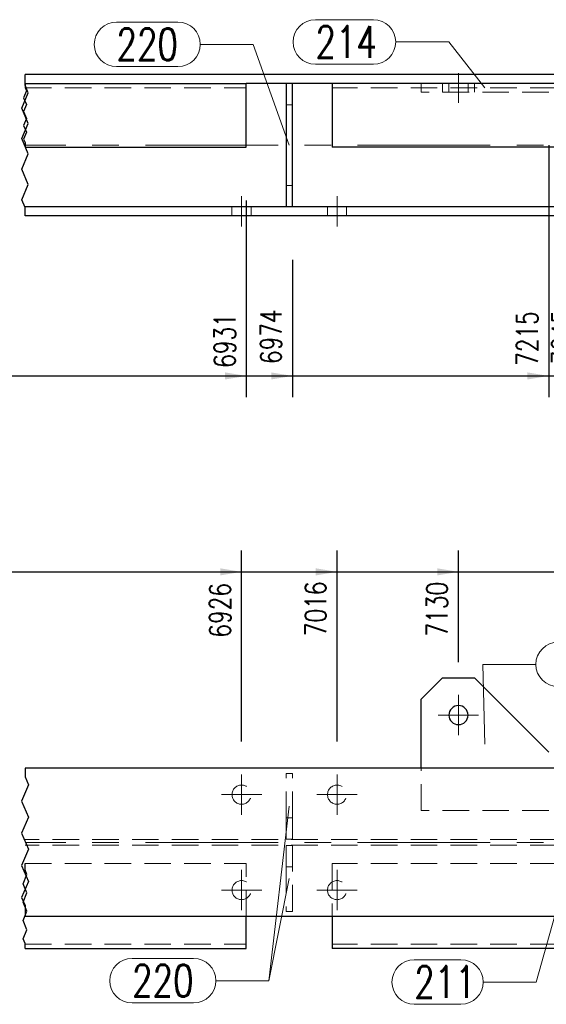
# Model space of a CAD drawing. Header units: millimetres. Extents: x -144 to 709, y 12312 to 12982.
# Tile 22 of 57: x 171 to 220, y 12557 to 12650. Entities that reach past the tile are written whole.
import ezdxf

# ---------------------------------------------------------------- set-up
doc = ezdxf.new("R2010")
doc.units = ezdxf.units.MM
doc.header["$LTSCALE"] = 10
doc.linetypes.add('HIDDEN', pattern=[0.375, 0.25, -0.125])
doc.linetypes.add('MITTE', pattern=[2, 1.25, -0.25, 0.25, -0.25])
doc.layers.get('Defpoints').update_dxf_attribs({"color": 1})
for name, color, linetype, lineweight in [('PS_Bolt', 4, 'Continuous', 13), ('PS_DIM', 4, 'Continuous', 13), ('PS_Hidden', 2, 'HIDDEN', 9), ('PS_Mid', 5, 'MITTE', 15), ('PS_Pos', 1, 'Continuous', 15), ('PS_Shape', 161, 'Continuous', 30), ('PS_SOLID', 7, 'Continuous', 30)]:
    doc.layers.add(name, color=color, linetype=linetype, lineweight=lineweight)
doc.styles.add('simplex', font='simplex.shx', dxfattribs={"width": 0.75})
doc.dimstyles.new('1_10_GŁ_DS1-LS10', dxfattribs={"dimtxt": 2, "dimasz": 2, "dimexe": 2, "dimexo": 5, "dimgap": 1, "dimtad": 1, "dimjust": 4, "dimdec": 0, "dimlfac": 10, "dimtxsty": 'simplex', "dimblk1": 'NONE', "dimsah": 1, "dimcen": 2, "dimclrd": 256, "dimclre": 256, "dimclrt": 3, "dimadec": 1, "dimazin": 0, "dimtfac": 1, "dimtdec": 0, "dimtmove": 2, "dimatfit": 3, "dimfxl": 1, "dimarcsym": 0})

# ---------------------------------------------------------------- blocks, each defined once
blk = doc.blocks.new('*D104')
at = {"layer": 'Defpoints', "color": 0, "transparency": 16777216}
for p in [(191.906, 12637.556), (-62.639, 12631.106), (191.906, 12616.006)]:
    blk.add_point(p, dxfattribs=at)
at = {"layer": 'PS_DIM', "lineweight": -2, "transparency": 16777216}
for p, q in [((191.906, 12632.556), (191.906, 12614.006)), ((-62.639, 12626.106), (-62.639, 12614.006)), ((-62.639, 12616.006), (189.906, 12616.006))]:
    blk.add_line(p, q, dxfattribs=at)
at = {"layer": 'PS_DIM', "transparency": 16777216}
blk.add_solid([(189.906, 12616.339), (189.906, 12615.672), (191.906, 12616.006)], dxfattribs=at)
at = {"layer": 'PS_DIM', "color": 3, "transparency": 16777216, "insert": (189.886, 12619.347), "char_height": 2, "attachment_point": 5, "rotation": 90, "style": 'simplex'}
blk.add_mtext('6931', dxfattribs=at)
blk = doc.blocks.new('_None')
blk = doc.blocks.new('*D105')
at = {"layer": 'Defpoints', "color": 0, "transparency": 16777216}
for p in [(196.259, 12631.956), (-62.639, 12631.106), (196.259, 12616.006)]:
    blk.add_point(p, dxfattribs=at)
at = {"layer": 'PS_DIM', "lineweight": -2, "transparency": 16777216}
for p, q in [((-62.639, 12626.106), (-62.639, 12614.006)), ((196.259, 12626.956), (196.259, 12614.006)), ((-62.639, 12616.006), (194.259, 12616.006))]:
    blk.add_line(p, q, dxfattribs=at)
at = {"layer": 'PS_DIM', "transparency": 16777216}
blk.add_solid([(194.259, 12616.339), (194.259, 12615.672), (196.259, 12616.006)], dxfattribs=at)
at = {"layer": 'PS_DIM', "color": 3, "transparency": 16777216, "insert": (194.239, 12619.704), "char_height": 2, "attachment_point": 5, "rotation": 90, "style": 'simplex'}
blk.add_mtext('6974', dxfattribs=at)
blk = doc.blocks.new('*D106')
at = {"layer": 'Defpoints', "color": 0, "transparency": 16777216}
for p in [(220.397, 12642.756), (-62.639, 12631.106), (220.397, 12616.006)]:
    blk.add_point(p, dxfattribs=at)
at = {"layer": 'PS_DIM', "lineweight": -2, "transparency": 16777216}
for p, q in [((220.397, 12637.756), (220.397, 12614.006)), ((-62.639, 12626.106), (-62.639, 12614.006)), ((-62.639, 12616.006), (218.397, 12616.006))]:
    blk.add_line(p, q, dxfattribs=at)
at = {"layer": 'PS_DIM', "transparency": 16777216}
blk.add_solid([(218.397, 12616.339), (218.397, 12615.672), (220.397, 12616.006)], dxfattribs=at)
at = {"layer": 'PS_DIM', "color": 3, "transparency": 16777216, "insert": (218.377, 12619.526), "char_height": 2, "attachment_point": 5, "rotation": 90, "style": 'simplex'}
blk.add_mtext('7215', dxfattribs=at)
blk = doc.blocks.new('*D107')
at = {"layer": 'Defpoints', "color": 0, "transparency": 16777216}
for p in [(223.397, 12644.406), (-62.639, 12631.106), (223.397, 12616.006)]:
    blk.add_point(p, dxfattribs=at)
at = {"layer": 'PS_DIM', "lineweight": -2, "transparency": 16777216}
for p, q in [((223.397, 12639.406), (223.397, 12614.006)), ((-62.639, 12626.106), (-62.639, 12614.006)), ((-62.639, 12616.006), (221.397, 12616.006))]:
    blk.add_line(p, q, dxfattribs=at)
at = {"layer": 'PS_DIM', "transparency": 16777216}
blk.add_solid([(221.397, 12616.339), (221.397, 12615.672), (223.397, 12616.006)], dxfattribs=at)
at = {"layer": 'PS_DIM', "color": 3, "transparency": 16777216, "insert": (221.706, 12619.669), "char_height": 2, "attachment_point": 5, "rotation": 90, "style": 'simplex'}
blk.add_mtext('7245', dxfattribs=at)
blk = doc.blocks.new('*D108')
at = {"layer": 'Defpoints', "color": 0, "transparency": 16777216}
for p in [(231.397, 12644.406), (-62.639, 12631.106), (231.397, 12616.006)]:
    blk.add_point(p, dxfattribs=at)
at = {"layer": 'PS_DIM', "lineweight": -2, "transparency": 16777216}
for p, q in [((231.397, 12639.406), (231.397, 12614.006)), ((-62.639, 12626.106), (-62.639, 12614.006)), ((-62.639, 12616.006), (229.397, 12616.006))]:
    blk.add_line(p, q, dxfattribs=at)
at = {"layer": 'PS_DIM', "transparency": 16777216}
blk.add_solid([(229.397, 12616.339), (229.397, 12615.672), (231.397, 12616.006)], dxfattribs=at)
at = {"layer": 'PS_DIM', "color": 3, "transparency": 16777216, "insert": (229.377, 12619.669), "char_height": 2, "attachment_point": 5, "rotation": 90, "style": 'simplex'}
blk.add_mtext('7325', dxfattribs=at)
blk = doc.blocks.new('*D109')
at = {"layer": 'Defpoints', "color": 0, "transparency": 16777216}
for p in [(235.397, 12642.756), (-62.639, 12631.106), (235.397, 12616.006)]:
    blk.add_point(p, dxfattribs=at)
at = {"layer": 'PS_DIM', "lineweight": -2, "transparency": 16777216}
for p, q in [((235.397, 12637.756), (235.397, 12614.006)), ((-62.639, 12626.106), (-62.639, 12614.006)), ((-62.639, 12616.006), (233.397, 12616.006))]:
    blk.add_line(p, q, dxfattribs=at)
at = {"layer": 'PS_DIM', "transparency": 16777216}
blk.add_solid([(233.397, 12616.339), (233.397, 12615.672), (235.397, 12616.006)], dxfattribs=at)
at = {"layer": 'PS_DIM', "color": 3, "transparency": 16777216, "insert": (233.377, 12619.669), "char_height": 2, "attachment_point": 5, "rotation": 90, "style": 'simplex'}
blk.add_mtext('7365', dxfattribs=at)
blk = doc.blocks.new('*D110')
at = {"layer": 'Defpoints', "color": 0, "transparency": 16777216}
for p in [(276.397, 12644.406), (-62.639, 12631.106), (276.397, 12616.006)]:
    blk.add_point(p, dxfattribs=at)
at = {"layer": 'PS_DIM', "lineweight": -2, "transparency": 16777216}
for p, q in [((276.397, 12639.406), (276.397, 12614.006)), ((-62.639, 12626.106), (-62.639, 12614.006)), ((-62.639, 12616.006), (274.397, 12616.006))]:
    blk.add_line(p, q, dxfattribs=at)
at = {"layer": 'PS_DIM', "transparency": 16777216}
blk.add_solid([(274.397, 12616.339), (274.397, 12615.672), (276.397, 12616.006)], dxfattribs=at)
at = {"layer": 'PS_DIM', "color": 3, "transparency": 16777216, "insert": (274.377, 12619.669), "char_height": 2, "attachment_point": 5, "rotation": 90, "style": 'simplex'}
blk.add_mtext('9545', dxfattribs=at)
blk = doc.blocks.new('*D111')
at = {"layer": 'Defpoints', "color": 0, "transparency": 16777216}
for p in [(284.397, 12644.406), (-62.639, 12631.106), (284.397, 12616.006)]:
    blk.add_point(p, dxfattribs=at)
at = {"layer": 'PS_DIM', "lineweight": -2, "transparency": 16777216}
for p, q in [((284.397, 12639.406), (284.397, 12614.006)), ((-62.639, 12626.106), (-62.639, 12614.006)), ((-62.639, 12616.006), (282.397, 12616.006))]:
    blk.add_line(p, q, dxfattribs=at)
at = {"layer": 'PS_DIM', "transparency": 16777216}
blk.add_solid([(282.397, 12616.339), (282.397, 12615.672), (284.397, 12616.006)], dxfattribs=at)
at = {"layer": 'PS_DIM', "color": 3, "transparency": 16777216, "insert": (282.377, 12619.669), "char_height": 2, "attachment_point": 5, "rotation": 90, "style": 'simplex'}
blk.add_mtext('9625', dxfattribs=at)
blk = doc.blocks.new('*D112')
at = {"layer": 'Defpoints', "color": 0, "transparency": 16777216}
for p in [(336.397, 12642.756), (-62.639, 12631.106), (336.397, 12616.006)]:
    blk.add_point(p, dxfattribs=at)
at = {"layer": 'PS_DIM', "lineweight": -2, "transparency": 16777216}
for p, q in [((336.397, 12637.756), (336.397, 12614.006)), ((-62.639, 12626.106), (-62.639, 12614.006)), ((-62.639, 12616.006), (334.397, 12616.006))]:
    blk.add_line(p, q, dxfattribs=at)
at = {"layer": 'PS_DIM', "transparency": 16777216}
blk.add_solid([(334.397, 12616.339), (334.397, 12615.672), (336.397, 12616.006)], dxfattribs=at)
at = {"layer": 'PS_DIM', "color": 3, "transparency": 16777216, "insert": (334.377, 12619.954), "char_height": 2, "attachment_point": 5, "rotation": 90, "style": 'simplex'}
blk.add_mtext('11815', dxfattribs=at)
blk = doc.blocks.new('*D113')
at = {"layer": 'Defpoints', "color": 0, "transparency": 16777216}
for p in [(339.397, 12644.406), (-62.639, 12631.106), (339.397, 12616.006)]:
    blk.add_point(p, dxfattribs=at)
at = {"layer": 'PS_DIM', "lineweight": -2, "transparency": 16777216}
for p, q in [((339.397, 12639.406), (339.397, 12614.006)), ((-62.639, 12626.106), (-62.639, 12614.006)), ((-62.639, 12616.006), (337.397, 12616.006))]:
    blk.add_line(p, q, dxfattribs=at)
at = {"layer": 'PS_DIM', "transparency": 16777216}
blk.add_solid([(337.397, 12616.339), (337.397, 12615.672), (339.397, 12616.006)], dxfattribs=at)
at = {"layer": 'PS_DIM', "color": 3, "transparency": 16777216, "insert": (337.919, 12620.097), "char_height": 2, "attachment_point": 5, "rotation": 90, "style": 'simplex'}
blk.add_mtext('11845', dxfattribs=at)
blk = doc.blocks.new('*D114')
at = {"layer": 'Defpoints', "color": 0, "transparency": 16777216}
for p in [(347.397, 12644.406), (-62.639, 12631.106), (347.397, 12616.006)]:
    blk.add_point(p, dxfattribs=at)
at = {"layer": 'PS_DIM', "lineweight": -2, "transparency": 16777216}
for p, q in [((347.397, 12639.406), (347.397, 12614.006)), ((-62.639, 12626.106), (-62.639, 12614.006)), ((-62.639, 12616.006), (345.397, 12616.006))]:
    blk.add_line(p, q, dxfattribs=at)
at = {"layer": 'PS_DIM', "transparency": 16777216}
blk.add_solid([(345.397, 12616.339), (345.397, 12615.672), (347.397, 12616.006)], dxfattribs=at)
at = {"layer": 'PS_DIM', "color": 3, "transparency": 16777216, "insert": (345.377, 12620.097), "char_height": 2, "attachment_point": 5, "rotation": 90, "style": 'simplex'}
blk.add_mtext('11925', dxfattribs=at)
blk = doc.blocks.new('*D115')
at = {"layer": 'Defpoints', "color": 0, "transparency": 16777216}
for p in [(349.011, 12637.556), (-62.639, 12631.106), (349.011, 12616.006)]:
    blk.add_point(p, dxfattribs=at)
at = {"layer": 'PS_DIM', "lineweight": -2, "transparency": 16777216}
for p, q in [((349.011, 12632.556), (349.011, 12614.006)), ((-62.639, 12626.106), (-62.639, 12614.006)), ((-62.639, 12616.006), (347.011, 12616.006))]:
    blk.add_line(p, q, dxfattribs=at)
at = {"layer": 'PS_DIM', "transparency": 16777216}
blk.add_solid([(347.011, 12616.339), (347.011, 12615.672), (349.011, 12616.006)], dxfattribs=at)
at = {"layer": 'PS_DIM', "color": 3, "transparency": 16777216, "insert": (350.385, 12620.097), "char_height": 2, "attachment_point": 5, "rotation": 90, "style": 'simplex'}
blk.add_mtext('11942', dxfattribs=at)
blk = doc.blocks.new('*D116')
at = {"layer": 'Defpoints', "color": 0, "transparency": 16777216}
for p in [(354.848, 12644.406), (-62.639, 12631.106), (354.848, 12616.006)]:
    blk.add_point(p, dxfattribs=at)
at = {"layer": 'PS_DIM', "lineweight": -2, "transparency": 16777216}
for p, q in [((354.848, 12639.406), (354.848, 12614.006)), ((-62.639, 12626.106), (-62.639, 12614.006)), ((-62.639, 12616.006), (352.848, 12616.006))]:
    blk.add_line(p, q, dxfattribs=at)
at = {"layer": 'PS_DIM', "transparency": 16777216}
blk.add_solid([(352.848, 12616.339), (352.848, 12615.672), (354.848, 12616.006)], dxfattribs=at)
at = {"layer": 'PS_DIM', "color": 3, "transparency": 16777216, "insert": (353.547, 12620.24), "char_height": 2, "attachment_point": 5, "rotation": 90, "style": 'simplex'}
blk.add_mtext('12000', dxfattribs=at)
blk = doc.blocks.new('*D117')
at = {"layer": 'Defpoints', "color": 0, "transparency": 16777216}
for p in [(356.87, 12649.218), (-62.639, 12631.106), (356.87, 12616.006)]:
    blk.add_point(p, dxfattribs=at)
at = {"layer": 'PS_DIM', "lineweight": -2, "transparency": 16777216}
for p, q in [((356.87, 12644.218), (356.87, 12614.006)), ((-62.639, 12626.106), (-62.639, 12614.006)), ((-62.639, 12616.006), (354.87, 12616.006))]:
    blk.add_line(p, q, dxfattribs=at)
at = {"layer": 'PS_DIM', "transparency": 16777216}
blk.add_solid([(354.87, 12616.339), (354.87, 12615.672), (356.87, 12616.006)], dxfattribs=at)
at = {"layer": 'PS_DIM', "color": 3, "transparency": 16777216, "insert": (358.89, 12620.24), "char_height": 2, "attachment_point": 5, "rotation": 90, "style": 'simplex'}
blk.add_mtext('12020', dxfattribs=at)
blk = doc.blocks.new('*D137')
at = {"layer": 'Defpoints', "color": 0, "transparency": 16777216}
for p in [(191.459, 12597.537), (191.459, 12576.537), (-62.639, 12565.037)]:
    blk.add_point(p, dxfattribs=at)
at = {"layer": 'PS_DIM', "lineweight": -2, "transparency": 16777216}
for p, q in [((-62.639, 12570.037), (-62.639, 12599.537)), ((191.459, 12581.537), (191.459, 12599.537)), ((-62.639, 12597.537), (189.459, 12597.537))]:
    blk.add_line(p, q, dxfattribs=at)
at = {"layer": 'PS_DIM', "transparency": 16777216}
blk.add_solid([(189.459, 12597.871), (189.459, 12597.204), (191.459, 12597.537)], dxfattribs=at)
at = {"layer": 'PS_DIM', "color": 3, "transparency": 16777216, "insert": (189.439, 12593.91), "char_height": 2, "attachment_point": 5, "rotation": 90, "style": 'simplex'}
blk.add_mtext('6926', dxfattribs=at)
blk = doc.blocks.new('*D138')
at = {"layer": 'Defpoints', "color": 0, "transparency": 16777216}
for p in [(200.459, 12597.537), (200.459, 12576.537), (-62.639, 12565.037)]:
    blk.add_point(p, dxfattribs=at)
at = {"layer": 'PS_DIM', "lineweight": -2, "transparency": 16777216}
for p, q in [((-62.639, 12570.037), (-62.639, 12599.537)), ((200.459, 12581.537), (200.459, 12599.537)), ((-62.639, 12597.537), (198.459, 12597.537))]:
    blk.add_line(p, q, dxfattribs=at)
at = {"layer": 'PS_DIM', "transparency": 16777216}
blk.add_solid([(198.459, 12597.871), (198.459, 12597.204), (200.459, 12597.537)], dxfattribs=at)
at = {"layer": 'PS_DIM', "color": 3, "transparency": 16777216, "insert": (198.439, 12594.053), "char_height": 2, "attachment_point": 5, "rotation": 90, "style": 'simplex'}
blk.add_mtext('7016', dxfattribs=at)
blk = doc.blocks.new('*D139')
at = {"layer": 'Defpoints', "color": 0, "transparency": 16777216}
for p in [(211.897, 12597.537), (211.897, 12584.037), (-62.639, 12565.037)]:
    blk.add_point(p, dxfattribs=at)
at = {"layer": 'PS_DIM', "lineweight": -2, "transparency": 16777216}
for p, q in [((-62.639, 12570.037), (-62.639, 12599.537)), ((211.897, 12589.037), (211.897, 12599.537)), ((-62.639, 12597.537), (209.897, 12597.537))]:
    blk.add_line(p, q, dxfattribs=at)
at = {"layer": 'PS_DIM', "transparency": 16777216}
blk.add_solid([(209.897, 12597.871), (209.897, 12597.204), (211.897, 12597.537)], dxfattribs=at)
at = {"layer": 'PS_DIM', "color": 3, "transparency": 16777216, "insert": (209.877, 12594.017), "char_height": 2, "attachment_point": 5, "rotation": 90, "style": 'simplex'}
blk.add_mtext('7130', dxfattribs=at)
blk = doc.blocks.new('*D140')
at = {"layer": 'Defpoints', "color": 0, "transparency": 16777216}
for p in [(231.897, 12597.537), (231.897, 12584.037), (-62.639, 12565.037)]:
    blk.add_point(p, dxfattribs=at)
at = {"layer": 'PS_DIM', "lineweight": -2, "transparency": 16777216}
for p, q in [((-62.639, 12570.037), (-62.639, 12599.537)), ((231.897, 12589.037), (231.897, 12599.537)), ((-62.639, 12597.537), (229.897, 12597.537))]:
    blk.add_line(p, q, dxfattribs=at)
at = {"layer": 'PS_DIM', "transparency": 16777216}
blk.add_solid([(229.897, 12597.871), (229.897, 12597.204), (231.897, 12597.537)], dxfattribs=at)
at = {"layer": 'PS_DIM', "color": 3, "transparency": 16777216, "insert": (229.877, 12593.875), "char_height": 2, "attachment_point": 5, "rotation": 90, "style": 'simplex'}
blk.add_mtext('7330', dxfattribs=at)
blk = doc.blocks.new('*D141')
at = {"layer": 'Defpoints', "color": 0, "transparency": 16777216}
for p in [(327.897, 12597.537), (327.897, 12584.037), (-62.639, 12565.037)]:
    blk.add_point(p, dxfattribs=at)
at = {"layer": 'PS_DIM', "lineweight": -2, "transparency": 16777216}
for p, q in [((-62.639, 12570.037), (-62.639, 12599.537)), ((327.897, 12589.037), (327.897, 12599.537)), ((-62.639, 12597.537), (325.897, 12597.537))]:
    blk.add_line(p, q, dxfattribs=at)
at = {"layer": 'PS_DIM', "transparency": 16777216}
blk.add_solid([(325.897, 12597.871), (325.897, 12597.204), (327.897, 12597.537)], dxfattribs=at)
at = {"layer": 'PS_DIM', "color": 3, "transparency": 16777216, "insert": (325.877, 12593.446), "char_height": 2, "attachment_point": 5, "rotation": 90, "style": 'simplex'}
blk.add_mtext('11730', dxfattribs=at)
blk = doc.blocks.new('*D142')
at = {"layer": 'Defpoints', "color": 0, "transparency": 16777216}
for p in [(348.298, 12597.537), (348.298, 12576.537), (-62.639, 12565.037)]:
    blk.add_point(p, dxfattribs=at)
at = {"layer": 'PS_DIM', "lineweight": -2, "transparency": 16777216}
for p, q in [((-62.639, 12570.037), (-62.639, 12599.537)), ((348.298, 12581.537), (348.298, 12599.537)), ((-62.639, 12597.537), (346.298, 12597.537))]:
    blk.add_line(p, q, dxfattribs=at)
at = {"layer": 'PS_DIM', "transparency": 16777216}
blk.add_solid([(346.298, 12597.871), (346.298, 12597.204), (348.298, 12597.537)], dxfattribs=at)
at = {"layer": 'PS_DIM', "color": 3, "transparency": 16777216, "insert": (346.278, 12593.446), "char_height": 2, "attachment_point": 5, "rotation": 90, "style": 'simplex'}
blk.add_mtext('11935', dxfattribs=at)
blk = doc.blocks.new('*D143')
at = {"layer": 'Defpoints', "color": 0, "transparency": 16777216}
for p in [(356.87, 12597.537), (356.87, 12579.037), (-62.639, 12565.037)]:
    blk.add_point(p, dxfattribs=at)
at = {"layer": 'PS_DIM', "lineweight": -2, "transparency": 16777216}
for p, q in [((-62.639, 12570.037), (-62.639, 12599.537)), ((356.87, 12584.037), (356.87, 12599.537)), ((-62.639, 12597.537), (354.87, 12597.537))]:
    blk.add_line(p, q, dxfattribs=at)
at = {"layer": 'PS_DIM', "transparency": 16777216}
blk.add_solid([(354.87, 12597.871), (354.87, 12597.204), (356.87, 12597.537)], dxfattribs=at)
at = {"layer": 'PS_DIM', "color": 3, "transparency": 16777216, "insert": (354.85, 12593.303), "char_height": 2, "attachment_point": 5, "rotation": 90, "style": 'simplex'}
blk.add_mtext('12020', dxfattribs=at)
blk = doc.blocks.new('*X318')
at = {"color": 1}
for p, q in [((171.059, 12643.418), (171.059, 12644.406)), ((171.196, 12642.878), (170.921, 12642.228)), ((171.059, 12643.556), (171.059, 12643.203)), ((171.363, 12642.697), (171.059, 12643.418)), ((171.059, 12643.203), (171.196, 12642.878)), ((170.754, 12641.256), (171.363, 12642.697)), ((170.921, 12642.228), (171.196, 12641.577)), ((171.363, 12639.815), (170.754, 12641.256)), ((171.196, 12641.577), (170.921, 12640.927)), ((170.921, 12640.927), (171.196, 12640.277)), ((171.196, 12640.277), (170.921, 12639.627)), ((170.754, 12638.374), (171.363, 12639.815)), ((170.921, 12639.627), (171.196, 12638.977)), ((171.363, 12636.932), (170.754, 12638.374)), ((171.196, 12638.977), (170.921, 12638.327)), ((170.921, 12638.327), (171.059, 12638.002)), ((171.059, 12638.002), (171.059, 12637.556)), ((170.754, 12635.491), (171.363, 12636.932)), ((171.363, 12634.05), (170.754, 12635.491)), ((170.754, 12632.609), (171.363, 12634.05)), ((171.059, 12631.888), (170.754, 12632.609)), ((171.059, 12631.106), (171.059, 12631.888))]:
    blk.add_line(p, q, dxfattribs=at)
at = {"layer": 'PS_Hidden', "color": 2, "linetype": 'HIDDEN'}
for p, q in [((171.059, 12643.156), (191.906, 12643.156)), ((254.897, 12643.156), (200.011, 12643.156)), ((208.397, 12642.756), (208.397, 12643.556)), ((220.397, 12642.756), (208.397, 12642.756)), ((210.397, 12642.756), (210.397, 12643.556)), ((210.997, 12642.756), (210.997, 12643.556)), ((212.797, 12642.756), (212.797, 12643.556)), ((213.397, 12643.556), (213.397, 12642.756)), ((195.659, 12641.556), (196.259, 12641.556)), ((196.259, 12633.956), (195.659, 12633.956)), ((190.559, 12631.956), (190.559, 12631.106)), ((192.359, 12631.956), (192.359, 12631.106)), ((199.559, 12631.956), (199.559, 12631.106)), ((201.359, 12631.956), (201.359, 12631.106))]:
    blk.add_line(p, q, dxfattribs=at)
at = {"layer": 'PS_Mid', "color": 5, "linetype": 'MITTE'}
for p, q in [((211.897, 12644.556), (211.897, 12641.756)), ((254.897, 12637.756), (171.059, 12637.756)), ((191.459, 12630.106), (191.459, 12632.956)), ((191.459, 12630.106), (191.459, 12632.956)), ((200.459, 12630.106), (200.459, 12632.956)), ((200.459, 12630.106), (200.459, 12632.956))]:
    blk.add_line(p, q, dxfattribs=at)
at = {"layer": 'PS_SOLID', "color": 7, "linetype": 'Continuous'}
for p, q in [((254.897, 12644.406), (171.059, 12644.406)), ((171.059, 12643.556), (191.906, 12643.556)), ((191.906, 12637.556), (191.906, 12643.556)), ((200.011, 12643.556), (191.906, 12643.556)), ((195.659, 12643.556), (195.659, 12631.956)), ((196.259, 12631.956), (196.259, 12643.556)), ((200.011, 12643.556), (200.011, 12637.556)), ((254.897, 12643.556), (200.011, 12643.556)), ((171.059, 12637.556), (191.906, 12637.556)), ((254.897, 12637.556), (200.011, 12637.556)), ((254.897, 12631.956), (171.059, 12631.956)), ((254.897, 12631.106), (171.059, 12631.106))]:
    blk.add_line(p, q, dxfattribs=at)
blk = doc.blocks.new('*X333')
at = {"color": 1}
for p, q in [((198.424, 12649.586), (203.888, 12649.586)), ((205.988, 12647.486), (210.988, 12647.486)), ((214.397, 12643.156), (210.988, 12647.486)), ((198.424, 12645.386), (203.888, 12645.386))]:
    blk.add_line(p, q, dxfattribs=at)
for centre, start, end in [((198.424, 12647.486), 90, 270), ((203.888, 12647.486), 270, 90)]:
    blk.add_arc(centre, 2.1, start, end, dxfattribs=at)
at = {"color": 2, "style": 'simplex', "width": 0.75}
blk.add_text('214', height=3, dxfattribs=at).set_placement((198.424, 12645.986))
blk = doc.blocks.new('*X337')
at = {"color": 1}
for p, q in [((179.681, 12649.362), (185.467, 12649.362)), ((187.567, 12647.262), (192.567, 12647.262)), ((195.959, 12637.756), (192.567, 12647.262)), ((179.681, 12645.162), (185.467, 12645.162))]:
    blk.add_line(p, q, dxfattribs=at)
for centre, start, end in [((179.681, 12647.262), 90, 270), ((185.467, 12647.262), 270, 90)]:
    blk.add_arc(centre, 2.1, start, end, dxfattribs=at)
at = {"color": 2, "style": 'simplex', "width": 0.75}
blk.add_text('220', height=3, dxfattribs=at).set_placement((179.681, 12645.762))
blk = doc.blocks.new('*X338')
at = {"color": 1}
for p, q in [((179.681, 12649.362), (185.467, 12649.362)), ((187.567, 12647.262), (192.567, 12647.262)), ((195.959, 12637.756), (192.567, 12647.262)), ((179.681, 12645.162), (185.467, 12645.162))]:
    blk.add_line(p, q, dxfattribs=at)
for centre, start, end in [((179.681, 12647.262), 90, 270), ((185.467, 12647.262), 270, 90)]:
    blk.add_arc(centre, 2.1, start, end, dxfattribs=at)
at = {"color": 2, "style": 'simplex', "width": 0.75}
blk.add_text('220', height=3, dxfattribs=at).set_placement((179.681, 12645.762))
blk = doc.blocks.new('*X351')
at = {"color": 4, "linetype": 'Continuous'}
blk.add_line((191.459, 12576.537), (191.459, 12576.537), dxfattribs=at)
blk.add_line((191.459, 12576.537), (191.459, 12576.537), dxfattribs=at)
blk.add_line((191.459, 12576.537), (191.459, 12576.537), dxfattribs=at)
blk.add_line((191.459, 12576.537), (191.459, 12576.537), dxfattribs=at)
blk.add_line((191.459, 12576.537), (191.459, 12576.537), dxfattribs=at)
blk = doc.blocks.new('*X353')
at = {"color": 1}
for p, q in [((171.059, 12579.037), (171.059, 12578.214)), ((171.059, 12578.214), (171.379, 12577.455)), ((171.379, 12577.455), (170.738, 12575.938)), ((170.738, 12575.938), (171.379, 12574.421)), ((171.379, 12574.421), (170.738, 12572.904)), ((170.738, 12572.904), (171.379, 12571.387)), ((171.379, 12571.387), (170.738, 12569.87)), ((170.738, 12569.87), (171.379, 12568.353)), ((171.059, 12569.443), (171.059, 12570.037)), ((171.242, 12569.01), (171.059, 12569.443)), ((170.875, 12568.143), (171.242, 12569.01)), ((171.379, 12568.353), (170.738, 12566.836)), ((171.242, 12567.276), (170.875, 12568.143)), ((170.738, 12566.836), (171.059, 12566.078)), ((170.875, 12566.409), (171.242, 12567.276)), ((171.242, 12565.542), (170.875, 12566.409)), ((171.059, 12566.078), (171.059, 12565.037)), ((170.875, 12564.675), (171.242, 12565.542)), ((171.242, 12563.808), (170.875, 12564.675)), ((170.875, 12562.941), (171.242, 12563.808)), ((171.059, 12562.508), (170.875, 12562.941)), ((171.059, 12562.037), (171.059, 12562.508))]:
    blk.add_line(p, q, dxfattribs=at)
at = {"layer": 'PS_Hidden', "color": 2, "linetype": 'HIDDEN'}
for p, q in [((208.397, 12575.037), (208.397, 12579.037)), ((195.659, 12578.537), (196.259, 12578.537)), ((195.659, 12574.337), (195.659, 12578.537)), ((196.259, 12574.337), (196.259, 12578.537)), ((220.397, 12575.037), (208.397, 12575.037)), ((195.659, 12574.337), (196.259, 12574.337)), ((195.659, 12572.337), (195.659, 12574.337)), ((196.259, 12574.337), (196.259, 12572.337)), ((254.897, 12572.312), (171.059, 12572.312)), ((196.259, 12572.337), (195.659, 12572.337)), ((254.897, 12571.762), (171.059, 12571.762)), ((195.659, 12569.737), (195.659, 12571.737)), ((195.659, 12571.737), (196.259, 12571.737)), ((196.259, 12571.737), (196.259, 12569.737)), ((171.059, 12570.037), (191.906, 12570.037)), ((191.906, 12565.037), (191.906, 12570.037)), ((195.659, 12569.737), (195.659, 12565.537)), ((196.259, 12569.737), (195.659, 12569.737)), ((196.259, 12565.537), (196.259, 12569.737)), ((200.011, 12570.037), (200.011, 12565.037)), ((254.897, 12570.037), (200.011, 12570.037)), ((195.659, 12565.537), (196.259, 12565.537)), ((171.059, 12562.437), (191.906, 12562.437)), ((254.897, 12562.437), (200.011, 12562.437))]:
    blk.add_line(p, q, dxfattribs=at)
at = {"layer": 'PS_Hidden', "color": 2, "extrusion": (0, 0, -1)}
for centre in [(-191.459, 12576.537), (-200.459, 12576.537), (-191.459, 12567.537), (-200.459, 12567.537)]:
    blk.add_circle(centre, 0.9, dxfattribs=at)
at = {"layer": 'PS_Mid', "color": 5, "linetype": 'MITTE'}
for p, q in [((211.897, 12585.937), (211.897, 12582.137)), ((213.797, 12584.037), (209.997, 12584.037)), ((191.459, 12578.437), (191.459, 12574.637)), ((200.459, 12578.437), (200.459, 12574.637)), ((193.359, 12576.537), (189.559, 12576.537)), ((202.359, 12576.537), (198.559, 12576.537)), ((254.897, 12572.037), (171.059, 12572.037)), ((191.459, 12569.437), (191.459, 12565.637)), ((200.459, 12569.437), (200.459, 12565.637)), ((193.359, 12567.537), (189.559, 12567.537)), ((202.359, 12567.537), (198.559, 12567.537))]:
    blk.add_line(p, q, dxfattribs=at)
at = {"layer": 'PS_SOLID', "color": 7, "linetype": 'Continuous'}
for p, q in [((210.397, 12587.537), (208.397, 12585.537)), ((210.397, 12587.537), (213.397, 12587.537)), ((220.397, 12580.537), (213.397, 12587.537)), ((208.397, 12579.037), (208.397, 12585.537)), ((222.397, 12579.037), (171.059, 12579.037)), ((222.397, 12565.037), (171.059, 12565.037)), ((191.906, 12562.037), (191.906, 12565.037)), ((200.011, 12565.037), (200.011, 12562.037)), ((171.059, 12562.037), (191.906, 12562.037)), ((254.897, 12562.037), (200.011, 12562.037))]:
    blk.add_line(p, q, dxfattribs=at)
at = {"layer": 'PS_SOLID', "color": 7, "extrusion": (0, 0, -1)}
blk.add_circle((-211.897, 12584.037), 0.9, dxfattribs=at)
blk = doc.blocks.new('*X355')
at = {"color": 4, "linetype": 'Continuous'}
blk.add_line((200.459, 12576.537), (200.459, 12576.537), dxfattribs=at)
blk.add_line((200.459, 12576.537), (200.459, 12576.537), dxfattribs=at)
blk.add_line((200.459, 12576.537), (200.459, 12576.537), dxfattribs=at)
blk.add_line((200.459, 12576.537), (200.459, 12576.537), dxfattribs=at)
blk.add_line((200.459, 12576.537), (200.459, 12576.537), dxfattribs=at)
blk = doc.blocks.new('*X360')
at = {"color": 4, "linetype": 'Continuous'}
blk.add_line((200.459, 12567.537), (200.459, 12567.537), dxfattribs=at)
blk.add_line((200.459, 12567.537), (200.459, 12567.537), dxfattribs=at)
blk.add_line((200.459, 12567.537), (200.459, 12567.537), dxfattribs=at)
blk.add_line((200.459, 12567.537), (200.459, 12567.537), dxfattribs=at)
blk.add_line((200.459, 12567.537), (200.459, 12567.537), dxfattribs=at)
blk = doc.blocks.new('*X364')
at = {"color": 4, "linetype": 'Continuous'}
blk.add_line((191.459, 12567.537), (191.459, 12567.537), dxfattribs=at)
blk.add_line((191.459, 12567.537), (191.459, 12567.537), dxfattribs=at)
blk.add_line((191.459, 12567.537), (191.459, 12567.537), dxfattribs=at)
blk.add_line((191.459, 12567.537), (191.459, 12567.537), dxfattribs=at)
blk.add_line((191.459, 12567.537), (191.459, 12567.537), dxfattribs=at)
blk = doc.blocks.new('*X378')
at = {"color": 1}
for p, q in [((221.291, 12590.911), (226.755, 12590.911)), ((214.397, 12581.287), (214.191, 12588.811)), ((214.191, 12588.811), (219.191, 12588.811)), ((221.291, 12586.711), (226.755, 12586.711))]:
    blk.add_line(p, q, dxfattribs=at)
for centre, start, end in [((221.291, 12588.811), 90, 270), ((226.755, 12588.811), 270, 90)]:
    blk.add_arc(centre, 2.1, start, end, dxfattribs=at)
at = {"color": 2, "style": 'simplex', "width": 0.75}
blk.add_text('214', height=3, dxfattribs=at).set_placement((221.291, 12587.311))
blk = doc.blocks.new('*X379')
at = {"color": 1}
for p, q in [((222.897, 12572.037), (219.227, 12558.875)), ((207.734, 12560.975), (212.127, 12560.975)), ((214.227, 12558.875), (219.227, 12558.875)), ((207.734, 12556.775), (212.127, 12556.775))]:
    blk.add_line(p, q, dxfattribs=at)
for centre, start, end in [((207.734, 12558.875), 90, 270), ((212.127, 12558.875), 270, 90)]:
    blk.add_arc(centre, 2.1, start, end, dxfattribs=at)
at = {"color": 2, "style": 'simplex', "width": 0.75}
blk.add_text('211', height=3, dxfattribs=at).set_placement((207.734, 12557.375))
blk = doc.blocks.new('*X381')
at = {"color": 1}
for p, q in [((195.959, 12575.437), (194.037, 12559)), ((181.151, 12561.1), (186.937, 12561.1)), ((189.037, 12559), (194.037, 12559)), ((181.151, 12556.9), (186.937, 12556.9))]:
    blk.add_line(p, q, dxfattribs=at)
for centre, start, end in [((181.151, 12559), 90, 270), ((186.937, 12559), 270, 90)]:
    blk.add_arc(centre, 2.1, start, end, dxfattribs=at)
at = {"color": 2, "style": 'simplex', "width": 0.75}
blk.add_text('220', height=3, dxfattribs=at).set_placement((181.151, 12557.5))
blk = doc.blocks.new('*X382')
at = {"color": 1}
for p, q in [((195.959, 12568.637), (194.037, 12559)), ((181.151, 12561.1), (186.937, 12561.1)), ((189.037, 12559), (194.037, 12559)), ((181.151, 12556.9), (186.937, 12556.9))]:
    blk.add_line(p, q, dxfattribs=at)
for centre, start, end in [((181.151, 12559), 90, 270), ((186.937, 12559), 270, 90)]:
    blk.add_arc(centre, 2.1, start, end, dxfattribs=at)
at = {"color": 2, "style": 'simplex', "width": 0.75}
blk.add_text('220', height=3, dxfattribs=at).set_placement((181.151, 12557.5))

msp = doc.modelspace()

# ---------------------------------------------------------------- block references
at = {"layer": 'PS_Bolt', "color": 4}
for name in ['*X351', '*X355', '*X364', '*X360']:
    msp.add_blockref(name, (0, 0), dxfattribs=at)
at = {"layer": 'PS_Pos'}
for name in ['*X337', '*X338', '*X333', '*X378', '*X381', '*X379', '*X382']:
    msp.add_blockref(name, (0, 0), dxfattribs=at)
at = {"layer": 'PS_Shape', "color": 6}
for name in ['*X318', '*X353']:
    msp.add_blockref(name, (0, 0), dxfattribs=at)

# ---------------------------------------------------------------- dimensions: what is measured, and where the dimension line sits
at = {"layer": 'PS_DIM'}
for base, p1, p2, text, picture, middle in [((356.87, 12616.006), (-62.639, 12631.106), (356.87, 12649.218), '12020', '*D117', (358.89, 12620.24)), ((223.397, 12616.006), (-62.639, 12631.106), (223.397, 12644.406), '7245', '*D107', (221.706, 12619.669)), ((231.397, 12616.006), (-62.639, 12631.106), (231.397, 12644.406), '7325', '*D108', (229.377, 12619.669)), ((276.397, 12616.006), (-62.639, 12631.106), (276.397, 12644.406), '9545', '*D110', (274.377, 12619.669)), ((284.397, 12616.006), (-62.639, 12631.106), (284.397, 12644.406), '9625', '*D111', (282.377, 12619.669)), ((339.397, 12616.006), (-62.639, 12631.106), (339.397, 12644.406), '11845', '*D113', (337.919, 12620.097)), ((347.397, 12616.006), (-62.639, 12631.106), (347.397, 12644.406), '11925', '*D114', (345.377, 12620.097)), ((354.848, 12616.006), (-62.639, 12631.106), (354.848, 12644.406), '12000', '*D116', (353.547, 12620.24)), ((220.397, 12616.006), (-62.639, 12631.106), (220.397, 12642.756), '7215', '*D106', (218.377, 12619.526)), ((235.397, 12616.006), (-62.639, 12631.106), (235.397, 12642.756), '7365', '*D109', (233.377, 12619.669)), ((336.397, 12616.006), (-62.639, 12631.106), (336.397, 12642.756), '11815', '*D112', (334.377, 12619.954)), ((191.906, 12616.006), (-62.639, 12631.106), (191.906, 12637.556), '6931', '*D104', (189.886, 12619.347)), ((349.011, 12616.006), (-62.639, 12631.106), (349.011, 12637.556), '11942', '*D115', (350.385, 12620.097)), ((196.259, 12616.006), (-62.639, 12631.106), (196.259, 12631.956), '6974', '*D105', (194.239, 12619.704)), ((191.459, 12597.537), (-62.639, 12565.037), (191.459, 12576.537), '6926', '*D137', (189.439, 12593.91)), ((200.459, 12597.537), (-62.639, 12565.037), (200.459, 12576.537), '7016', '*D138', (198.439, 12594.053)), ((211.897, 12597.537), (-62.639, 12565.037), (211.897, 12584.037), '7130', '*D139', (209.877, 12594.017)), ((231.897, 12597.537), (-62.639, 12565.037), (231.897, 12584.037), '7330', '*D140', (229.877, 12593.875)), ((327.897, 12597.537), (-62.639, 12565.037), (327.897, 12584.037), '11730', '*D141', (325.877, 12593.446)), ((348.298, 12597.537), (-62.639, 12565.037), (348.298, 12576.537), '11935', '*D142', (346.278, 12593.446)), ((356.87, 12597.537), (-62.639, 12565.037), (356.87, 12579.037), '12020', '*D143', (354.85, 12593.303))]:
    dim = msp.add_linear_dim(base=base, p1=p1, p2=p2, text=text, dimstyle='1_10_GŁ_DS1-LS10', dxfattribs=at)
    dim.commit()
    dim.dimension.update_dxf_attribs({"geometry": picture, "text_midpoint": middle, "dimtype": 128, "text_rotation": 90})

doc.saveas('drawing.dxf')
